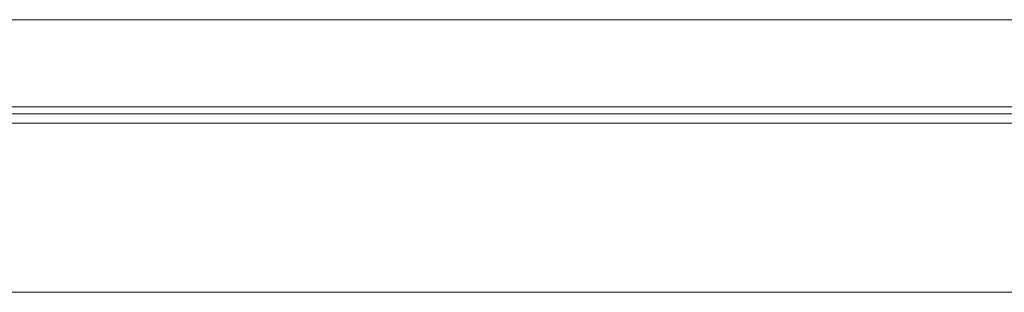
# Model space of a CAD drawing. Header units: millimetres. Extents: x 560 to 1081, y 167 to 345.
# Tile 5 of 52: x 899 to 936, y 194 to 204. Entities that reach past the tile are written whole.
import ezdxf

# ---------------------------------------------------------------- set-up
doc = ezdxf.new("R2010")
doc.units = ezdxf.units.MM
doc.layers.add('OUT', color=3, linetype='Continuous')

msp = doc.modelspace()

# ---------------------------------------------------------------- linework, layer by layer
at = {"layer": 'OUT', "color": 0, "linetype": 'Continuous', "lineweight": 15}
for p, q in [((1012.048, 204.336), (872.048, 204.336)), ((1012.048, 201.086), (872.048, 201.086)), ((800.79, 200.832), (1081.048, 200.832)), ((801.011, 200.479), (1081.048, 200.479)), ((802.651, 194.186), (1081.048, 194.186))]:
    msp.add_line(p, q, dxfattribs=at)

doc.saveas('drawing.dxf')
